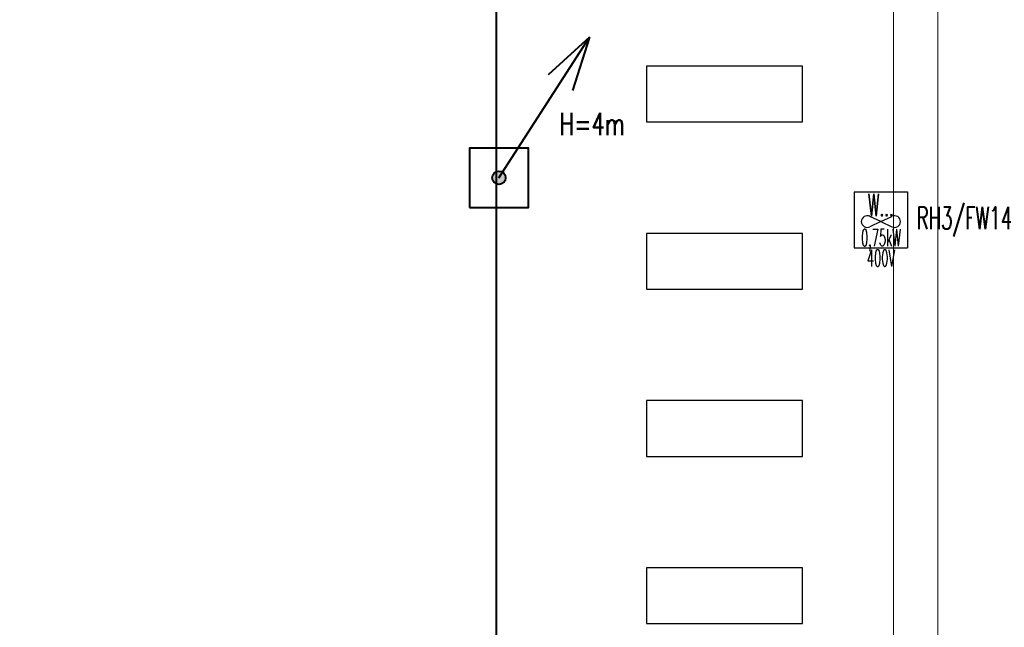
# Model space of a CAD drawing. Header units: millimetres. Extents: x -7955266 to 72030, y -46136 to 9299934.
# Tile 124 of 203: x -5024151 to -5006475, y 6470362 to 6481260. Entities that reach past the tile are written whole.
import ezdxf
from ezdxf.enums import TextEntityAlignment as Align

# ---------------------------------------------------------------- set-up
doc = ezdxf.new("R2010")
doc.units = ezdxf.units.MM
doc.header["$LTSCALE"] = 10
for name, color, linetype, lineweight in [('!XREF', 8, 'Continuous', 5), ('BMS_urzadzenia_nr_obw_magistrala', 140, 'Continuous', 13), ('BMS_urzadzenia_WE_WY', 30, 'Continuous', 20), ('IE_ATRYBUTY_ BLOCK_1', 7, 'Continuous', 25), ('IE_ATRYBUTY_ BLOCK_2', 7, 'Continuous', 18), ('IE_urzadzenia', 30, 'Continuous', 25), ('IE_urzadzenia_nr_obw', 94, 'Continuous', 20), ('IE_zwody', 140, 'Continuous', 40), ('XREF_E_PRZ24002_rzut dachu$0$0-DACH-ISTN', 8, 'Continuous', 5), ('XREF_E_PRZ24002_rzut dachu$0$DO-HALA-WYMIAR', 8, 'Continuous', 5)]:
    doc.layers.add(name, color=color, linetype=linetype, lineweight=lineweight)
doc.layers.add('0-NASWIETLA', color=7, linetype='Continuous')
doc.styles.add('ROMANS', font='romans.shx', dxfattribs={"width": 0.8})
doc.styles.add('XREF_E_PRZ24002_rzut dachu$0$CP_ATTR', font='ROMANS.SHX')
doc.styles.add('XREF_E_PRZ24002_rzut dachu$0$ROMANS', font='romans.shx', dxfattribs={"width": 0.8})
doc.dimstyles.new('XREF_E_PRZ24002_rzut dachu$0$STANDARD', dxfattribs={"dimscale": 1.4, "dimtxt": 21, "dimasz": 0.5, "dimexe": 0.2, "dimexo": 0.1, "dimgap": 6, "dimtad": 1, "dimdec": 1, "dimrnd": 0.5, "dimzin": 12, "dimdsep": 46, "dimtxsty": 'XREF_E_PRZ24002_rzut dachu$0$ROMANS', "dimblk1": 'XREF_E_PRZ24002_rzut dachu$0$Q', "dimblk2": 'XREF_E_PRZ24002_rzut dachu$0$Q', "dimsah": 1, "dimcen": 0.5, "dimse1": 1, "dimse2": 1, "dimclrd": 8, "dimclre": 8, "dimclrt": 7, "dimadec": 0, "dimazin": 0, "dimtfac": 1, "dimtdec": 1, "dimtix": 1, "dimtmove": 2, "dimatfit": 3, "dimldrblk": 'XREF_E_PRZ24002_rzut dachu$0$Q', "dimfxl": 1, "dimtolj": 1, "dimtzin": 12, "dimarcsym": 0})

# ---------------------------------------------------------------- blocks, each defined once
blk = doc.blocks.new('XREF_E_PRZ24002_rzut dachu$0$Q')
for p, q in [((0, 20), (0, -20)), ((10.6, 10.6), (-10.6, -10.6))]:
    blk.add_line(p, q)
blk = doc.blocks.new('*D379')
at = {"layer": 'XREF_E_PRZ24002_rzut dachu$0$DO-HALA-WYMIAR', "color": 8, "lineweight": -2, "transparency": 16777216}
blk.add_line((-259156.8, 256221.3), (-259156.8, 251181.3), dxfattribs=at)
at = {"layer": 'XREF_E_PRZ24002_rzut dachu$0$DO-HALA-WYMIAR', "color": 8, "linetype": 'ByBlock', "lineweight": -2, "transparency": 16777216}
for p, rotation in [((-259156.8, 256222.3), 90), ((-259156.8, 251180.3), 270)]:
    blk.add_blockref('XREF_E_PRZ24002_rzut dachu$0$Q', p, dxfattribs=dict(at, rotation=rotation))
at = {"layer": 'XREF_E_PRZ24002_rzut dachu$0$DO-HALA-WYMIAR', "color": 7, "transparency": 16777216, "insert": (-259189.8, 253701.3), "char_height": 42, "attachment_point": 5, "rotation": 90, "style": 'XREF_E_PRZ24002_rzut dachu$0$ROMANS'}
blk.add_mtext('\\A1;5042', dxfattribs=at)
blk = doc.blocks.new('*D383')
at = {"layer": 'XREF_E_PRZ24002_rzut dachu$0$DO-HALA-WYMIAR', "color": 8, "lineweight": -2, "transparency": 16777216}
blk.add_line((-259077.5, 256229.3), (-259077.5, 251173.3), dxfattribs=at)
at = {"layer": 'XREF_E_PRZ24002_rzut dachu$0$DO-HALA-WYMIAR', "color": 8, "linetype": 'ByBlock', "lineweight": -2, "transparency": 16777216}
for p, rotation in [((-259077.5, 256230.3), 90), ((-259077.5, 251172.3), 270)]:
    blk.add_blockref('XREF_E_PRZ24002_rzut dachu$0$Q', p, dxfattribs=dict(at, rotation=rotation))
at = {"layer": 'XREF_E_PRZ24002_rzut dachu$0$DO-HALA-WYMIAR', "color": 7, "transparency": 16777216, "insert": (-259110.5, 253701.3), "char_height": 42, "attachment_point": 5, "rotation": 90, "style": 'XREF_E_PRZ24002_rzut dachu$0$ROMANS'}
blk.add_mtext('\\A1;5058', dxfattribs=at)
blk = doc.blocks.new('urzadzenie_wentylator')
for p, q in [((-239.9, 0), (239.9, 0)), ((-239.9, 0), (-239.9, -500)), ((239.9, 0), (239.9, -500)), ((0, -265.5), (-99, -218.5)), ((0, -265.5), (99, -218.5)), ((0, -265.5), (-99, -312.6)), ((0, -265.5), (99, -312.6)), ((-239.9, -500), (239.9, -500))]:
    blk.add_line(p, q)
for centre, start, end in [((-122.2, -267.2), 64.57208, 178.20375), ((122.2, -267.2), 1.79625, 115.42792), ((-122.2, -263.9), 181.79625, 295.42792), ((122.2, -263.9), 244.57208, 358.20375)]:
    blk.add_arc(centre, 54, start, end)
at = {"layer": 'BMS_urzadzenia_nr_obw_magistrala', "style": 'ROMANS', "width": 0.5, "flags": 8}
blk.add_attdef('ADR_BMS', (289, -361.7), '', height=150, dxfattribs=at)
at = {"layer": 'BMS_urzadzenia_WE_WY', "style": 'ROMANS', "width": 0.5, "flags": 8}
blk.add_attdef('BMS_WE_WY', (289, -566.8), '', height=150, dxfattribs=at)
at = {"layer": 'IE_ATRYBUTY_ BLOCK_1', "style": 'ROMANS', "width": 0.5, "flags": 8}
blk.add_attdef('TYP', text='', height=200, dxfattribs=at).set_placement((0, -216.8), align=Align.CENTER)
at = {"layer": 'IE_ATRYBUTY_ BLOCK_2', "style": 'ROMANS', "width": 0.5, "flags": 8}
for tag, p in [('OPIS2', (-0.3, -484.5)), ('OPIS1', (-0.3, -667.7))]:
    blk.add_attdef(tag, text='', height=150, dxfattribs=at).set_placement(p, align=Align.CENTER)
at = {"layer": 'IE_urzadzenia_nr_obw', "style": 'ROMANS', "width": 0.5, "flags": 8}
blk.add_attdef('NR_OBW', (289, -175.7), '', height=150, dxfattribs=at)
blk = doc.blocks.new('G$C4A87D2E6')
at = {"layer": '0-NASWIETLA', "color": 1}
for points in [[(-1110, -15386), (-1110, -15286), (-1390, -15286), (-1390, -15386)], [(-1110, -15686), (-1110, -15586), (-1390, -15586), (-1390, -15686)], [(-1110, -15986), (-1110, -15886), (-1390, -15886), (-1390, -15986)], [(-1110, -16286), (-1110, -16186), (-1390, -16186), (-1390, -16286)]]:
    blk.add_lwpolyline(points, close=True, dxfattribs=at)
blk = doc.blocks.new('*U17')
h = blk.add_hatch(color=256)
edge = h.paths.add_edge_path()
edge.add_arc((0, 0), 60, 0, 360)
for p, q in [((0, 0), (813.5, 1260.2)), ((813.5, 1260.2), (442.9, 924.6)), ((813.5, 1260.2), (660.3, 784.3))]:
    blk.add_line(p, q)
blk.add_lwpolyline([(-265, -265), (265, -265), (265, 265), (-265, 265)], close=True)
blk.add_circle((0, 0), 60)
at = {"layer": 'IE_ATRYBUTY_ BLOCK_1', "style": 'ROMANS', "width": 0.7, "flags": 8}
blk.add_attdef('TYP', text='', height=200, dxfattribs=at).set_placement((837, 383.4), align=Align.CENTER)
at = {"layer": 'IE_ATRYBUTY_ BLOCK_2', "style": 'ROMANS', "width": 0.6, "flags": 8}
for tag, p in [('OPIS1', (837, 165.8)), ('OPIS2', (837, -34.2))]:
    blk.add_attdef(tag, text='', height=150, dxfattribs=at).set_placement(p, align=Align.CENTER)
blk = doc.blocks.new('XREF_E_PRZ24002_rzut dachu')
at = {"layer": 'XREF_E_PRZ24002_rzut dachu$0$0-DACH-ISTN', "linetype": 'ByBlock', "style": 'XREF_E_PRZ24002_rzut dachu$0$CP_ATTR', "flags": 9}
for tag, p, height, width in [('NAME', (-279398.18, 267206.19), 0.01, 2.430116), ('PRODUCER', (-279398.18, 267206.19), 0.01, 2.430116), ('PRODUCT-TYPE', (-279398.18, 267206.19), 0.01, 2.430116), ('ARTICLE', (-279398.18, 267206.19), 0.01, 2.430116), ('FLOW', (-279398.18, 267206.19), 0.01, 2.430116), ('OTHER', (-279398.18, 267206.19), 0.01, 2.430116), ('NAME', (-279644.05, 267204.19), 0.01, 3.078589), ('PRODUCER', (-279644.05, 267204.19), 0.01, 3.078589), ('PRODUCT-TYPE', (-279644.05, 267204.19), 0.01, 3.078589), ('ARTICLE', (-279644.05, 267204.19), 0.01, 3.078589), ('FLOW', (-279644.05, 267204.19), 0.01, 3.078589), ('OTHER', (-279644.05, 267204.19), 0.01, 3.078589), ('NAME', (-279880.82, 267079.33), 0.01, 0.520644), ('PRODUCER', (-279880.82, 267079.33), 0.01, 0.520644), ('PRODUCT-TYPE', (-279880.82, 267079.33), 0.01, 0.520644), ('ARTICLE', (-279880.82, 267079.33), 0.01, 0.520644), ('FLOW', (-279880.82, 267079.33), 0.01, 0.520644), ('OTHER', (-279880.82, 267079.33), 0.01, 0.520644), ('NAME', (-279828.75, 267079.33), 0.0001, 1), ('PRODUCER', (-279828.75, 267079.33), 0.0001, 1), ('PRODUCT-TYPE', (-279828.75, 267079.33), 0.0001, 1), ('ARTICLE', (-279828.75, 267079.33), 0.0001, 1), ('FLOW', (-279828.75, 267079.33), 0.0001, 1), ('OTHER', (-279828.75, 267079.33), 0.0001, 1), ('NAME', (-279558.18, 266590.11), 0.0001, 1), ('PRODUCER', (-279558.18, 266590.11), 0.0001, 1), ('PRODUCT-TYPE', (-279558.18, 266590.11), 0.0001, 1), ('ARTICLE', (-279558.18, 266590.11), 0.0001, 1), ('FLOW', (-279558.18, 266590.11), 0.0001, 1), ('OTHER', (-279558.18, 266590.11), 0.0001, 1), ('NAME', (-280739.27, 251288.91), 0.0001, 1), ('PRODUCER', (-280739.27, 251288.91), 0.0001, 1), ('PRODUCT-TYPE', (-280739.27, 251288.91), 0.0001, 1), ('ARTICLE', (-280739.27, 251288.91), 0.0001, 1), ('FLOW', (-280739.27, 251288.91), 0.0001, 1), ('OTHER', (-280739.27, 251288.91), 0.0001, 1), ('NAME', (-280605.65, 251288.91), 0.0001, 1), ('PRODUCER', (-280605.65, 251288.91), 0.0001, 1), ('PRODUCT-TYPE', (-280605.65, 251288.91), 0.0001, 1), ('ARTICLE', (-280605.65, 251288.91), 0.0001, 1), ('FLOW', (-280605.65, 251288.91), 0.0001, 1), ('OTHER', (-280605.65, 251288.91), 0.0001, 1), ('NAME', (-279957.38, 251288.91), 0.0001, 1), ('PRODUCER', (-279957.38, 251288.91), 0.0001, 1), ('PRODUCT-TYPE', (-279957.38, 251288.91), 0.0001, 1), ('ARTICLE', (-279957.38, 251288.91), 0.0001, 1), ('FLOW', (-279957.38, 251288.91), 0.0001, 1), ('OTHER', (-279957.38, 251288.91), 0.0001, 1)]:
    blk.add_attdef(tag, p, '', height=height, dxfattribs=dict(at, width=width))
for tag, p, height, rotation, width in [('NAME', (-279015.17, 267206.19), 0.0001, 180, 1), ('PRODUCER', (-279015.17, 267206.19), 0.0001, 180, 1), ('PRODUCT-TYPE', (-279015.17, 267206.19), 0.0001, 180, 1), ('ARTICLE', (-279015.17, 267206.19), 0.0001, 180, 1), ('FLOW', (-279015.17, 267206.19), 0.0001, 180, 1), ('OTHER', (-279015.17, 267206.19), 0.0001, 180, 1), ('PRODUCT-TYPE', (-278926.22, 267206.19), 0.015, 180, 0.592965), ('PRODUCER', (-278926.22, 267206.19), 0.015, 180, 0.592965), ('ARTICLE', (-278926.22, 267206.19), 0.015, 180, 0.592965), ('NAME', (-278926.22, 267206.19), 0.015, 180, 0.592965), ('FLOW', (-278926.22, 267206.19), 0.015, 180, 0.592965), ('OTHER', (-278926.22, 267206.19), 0.015, 180, 0.592965), ('PRODUCT-TYPE', (-279196.19, 267204.19), 0.0001, 180, 1), ('NAME', (-279196.19, 267204.19), 0.0001, 180, 1), ('PRODUCER', (-279196.19, 267204.19), 0.0001, 180, 1), ('ARTICLE', (-279196.19, 267204.19), 0.0001, 180, 1), ('FLOW', (-279196.19, 267204.19), 0.0001, 180, 1), ('OTHER', (-279196.19, 267204.19), 0.0001, 180, 1), ('PRODUCT-TYPE', (-279109.07, 267204.19), 0.015, 180, 0.580797), ('PRODUCER', (-279109.07, 267204.19), 0.015, 180, 0.580797), ('ARTICLE', (-279109.07, 267204.19), 0.015, 180, 0.580797), ('NAME', (-279109.07, 267204.19), 0.015, 180, 0.580797), ('FLOW', (-279109.07, 267204.19), 0.015, 180, 0.580797), ('OTHER', (-279109.07, 267204.19), 0.015, 180, 0.580797), ('NAME', (-281343.26, 251313.16), 0.0001, 180, 1), ('PRODUCER', (-281343.26, 251313.16), 0.0001, 180, 1), ('PRODUCT-TYPE', (-281343.26, 251313.16), 0.0001, 180, 1), ('ARTICLE', (-281343.26, 251313.16), 0.0001, 180, 1), ('FLOW', (-281343.26, 251313.16), 0.0001, 180, 1), ('OTHER', (-281343.26, 251313.16), 0.0001, 180, 1), ('NAME', (-281440.06, 251297.51), 0.0001, 135, 1), ('PRODUCER', (-281440.06, 251297.51), 0.0001, 135, 1), ('PRODUCT-TYPE', (-281440.06, 251297.51), 0.0001, 135, 1), ('ARTICLE', (-281440.06, 251297.51), 0.0001, 135, 1), ('FLOW', (-281440.06, 251297.51), 0.0001, 135, 1), ('OTHER', (-281440.06, 251297.51), 0.0001, 135, 1), ('NAME', (-281127.88, 251288.91), 0.0001, 180, 1), ('PRODUCER', (-281127.88, 251288.91), 0.0001, 180, 1), ('PRODUCT-TYPE', (-281127.88, 251288.91), 0.0001, 180, 1), ('ARTICLE', (-281127.88, 251288.91), 0.0001, 180, 1), ('FLOW', (-281127.88, 251288.91), 0.0001, 180, 1), ('OTHER', (-281127.88, 251288.91), 0.0001, 180, 1), ('NAME', (-281411.29, 251268.73), 0.0001, 315, 1), ('PRODUCER', (-281411.29, 251268.73), 0.0001, 315, 1), ('PRODUCT-TYPE', (-281411.29, 251268.73), 0.0001, 315, 1), ('ARTICLE', (-281411.29, 251268.73), 0.0001, 315, 1), ('FLOW', (-281411.29, 251268.73), 0.0001, 315, 1), ('OTHER', (-281411.29, 251268.73), 0.0001, 315, 1)]:
    blk.add_attdef(tag, p, '', height=height, rotation=rotation, dxfattribs=dict(at, width=width))
at = {"layer": 'XREF_E_PRZ24002_rzut dachu$0$0-DACH-ISTN', "linetype": 'ByBlock', "style": 'XREF_E_PRZ24002_rzut dachu$0$CP_ATTR', "text_generation_flag": 4, "width": 1, "flags": 9}
for tag, p, rotation in [('NAME', (-279463.18, 267141.19), 90), ('PRODUCER', (-279463.18, 267141.19), 90), ('PRODUCT-TYPE', (-279463.18, 267141.19), 90), ('ARTICLE', (-279463.18, 267141.19), 90), ('FLOW', (-279463.18, 267141.19), 90), ('OTHER', (-279463.18, 267141.19), 90), ('NAME', (-281127.88, 251288.91), 180), ('PRODUCER', (-281127.88, 251288.91), 180), ('PRODUCT-TYPE', (-281127.88, 251288.91), 180), ('ARTICLE', (-281127.88, 251288.91), 180), ('FLOW', (-281127.88, 251288.91), 180), ('OTHER', (-281127.88, 251288.91), 180)]:
    blk.add_attdef(tag, p, '', height=0.0001, rotation=rotation, dxfattribs=at)
at = {"layer": 'XREF_E_PRZ24002_rzut dachu$0$0-DACH-ISTN', "linetype": 'ByBlock', "style": 'XREF_E_PRZ24002_rzut dachu$0$CP_ATTR', "flags": 9}
for tag, p, height, rotation in [('PRODUCT-TYPE', (-279586.68, 266526.19), 0.0025, 180), ('PRODUCER', (-279586.68, 266526.19), 0.0025, 180), ('ARTICLE', (-279586.68, 266526.19), 0.0025, 180), ('NAME', (-279586.68, 266526.19), 0.0025, 180), ('FLOW', (-279586.68, 266526.19), 0.0025, 180), ('OTHER', (-279586.68, 266526.19), 0.0025, 180), ('NAME', (-281440.06, 251297.51), 0.0001, 315), ('PRODUCER', (-281440.06, 251297.51), 0.0001, 315), ('PRODUCT-TYPE', (-281440.06, 251297.51), 0.0001, 315), ('ARTICLE', (-281440.06, 251297.51), 0.0001, 315), ('FLOW', (-281440.06, 251297.51), 0.0001, 315), ('OTHER', (-281440.06, 251297.51), 0.0001, 315), ('NAME', (-281117.1, 251288.91), 0.0001, 180), ('PRODUCER', (-281117.1, 251288.91), 0.0001, 180), ('PRODUCT-TYPE', (-281117.1, 251288.91), 0.0001, 180), ('ARTICLE', (-281117.1, 251288.91), 0.0001, 180), ('FLOW', (-281117.1, 251288.91), 0.0001, 180), ('OTHER', (-281117.1, 251288.91), 0.0001, 180), ('NAME', (-280739.27, 251288.91), 0.0001, 180), ('PRODUCER', (-280739.27, 251288.91), 0.0001, 180), ('PRODUCT-TYPE', (-280739.27, 251288.91), 0.0001, 180), ('ARTICLE', (-280739.27, 251288.91), 0.0001, 180), ('FLOW', (-280739.27, 251288.91), 0.0001, 180), ('OTHER', (-280739.27, 251288.91), 0.0001, 180), ('NAME', (-279957.38, 251288.91), 0.0001, 180), ('PRODUCER', (-279957.38, 251288.91), 0.0001, 180), ('PRODUCT-TYPE', (-279957.38, 251288.91), 0.0001, 180), ('ARTICLE', (-279957.38, 251288.91), 0.0001, 180), ('FLOW', (-279957.38, 251288.91), 0.0001, 180), ('OTHER', (-279957.38, 251288.91), 0.0001, 180)]:
    blk.add_attdef(tag, p, '', height=height, rotation=rotation, dxfattribs=at)
at = {"layer": 'XREF_E_PRZ24002_rzut dachu$0$0-DACH-ISTN', "linetype": 'ByBlock', "style": 'XREF_E_PRZ24002_rzut dachu$0$CP_ATTR'}
for tag, p, height, flags in [('GROUP', (-281520.03, 251451.25), 0.00005, 1), ('NUMBER', (-281520.03, 251451.25), 0.00005, 1), ('PRODUCER', (-281520.03, 251451.25), 0.00005, 1), ('ARTICLE', (-281520.03, 251451.25), 0.00005, 1), ('PRODUCT-TYPE', (-281520.03, 251451.25), 0.00005, 1), ('ORDER-NO', (-281520.03, 251451.25), 0.00005, 1), ('CHARACTER', (-281520.03, 251451.25), 0.00005, 1), ('DN', (-281520.03, 251451.25), 0.00005, 1), ('NAME', (-281520.03, 251451.25), 0.00005, 1), ('TEMPERATURE', (-281520.03, 251451.25), 0.00005, 1), ('FLOW', (-281520.03, 251451.25), 0.00005, 1), ('POWER', (-281520.03, 251451.25), 0.00005, 1), ('VOLTAGE', (-281520.03, 251451.25), 0.00005, 1), ('WEIGHT', (-281520.03, 251451.25), 0.00005, 1), ('PN', (-281520.03, 251451.25), 0.00005, 1), ('H', (-281520.03, 251451.25), 0.00005, 1), ('VAL', (-281520.03, 251451.25), 0.00005, 1), ('NAME', (-281343.26, 251313.16), 0.0001, 9), ('PRODUCER', (-281343.26, 251313.16), 0.0001, 9), ('PRODUCT-TYPE', (-281343.26, 251313.16), 0.0001, 9), ('ARTICLE', (-281343.26, 251313.16), 0.0001, 9), ('FLOW', (-281343.26, 251313.16), 0.0001, 9), ('OTHER', (-281343.26, 251313.16), 0.0001, 9), ('NAME', (-281127.88, 251288.91), 0.0001, 9), ('PRODUCER', (-281127.88, 251288.91), 0.0001, 9), ('PRODUCT-TYPE', (-281127.88, 251288.91), 0.0001, 9), ('ARTICLE', (-281127.88, 251288.91), 0.0001, 9), ('FLOW', (-281127.88, 251288.91), 0.0001, 9), ('OTHER', (-281127.88, 251288.91), 0.0001, 9), ('NAME', (-280750.05, 251288.91), 0.0001, 9), ('PRODUCER', (-280750.05, 251288.91), 0.0001, 9), ('PRODUCT-TYPE', (-280750.05, 251288.91), 0.0001, 9), ('ARTICLE', (-280750.05, 251288.91), 0.0001, 9), ('FLOW', (-280750.05, 251288.91), 0.0001, 9), ('OTHER', (-280750.05, 251288.91), 0.0001, 9), ('NAME', (-280647.27, 251288.91), 0.0001, 9), ('PRODUCER', (-280647.27, 251288.91), 0.0001, 9), ('PRODUCT-TYPE', (-280647.27, 251288.91), 0.0001, 9), ('ARTICLE', (-280647.27, 251288.91), 0.0001, 9), ('FLOW', (-280647.27, 251288.91), 0.0001, 9), ('OTHER', (-280647.27, 251288.91), 0.0001, 9), ('NAME', (-281393.61, 251261.41), 0.0001, 9), ('PRODUCER', (-281393.61, 251261.41), 0.0001, 9), ('PRODUCT-TYPE', (-281393.61, 251261.41), 0.0001, 9), ('ARTICLE', (-281393.61, 251261.41), 0.0001, 9), ('FLOW', (-281393.61, 251261.41), 0.0001, 9), ('OTHER', (-281393.61, 251261.41), 0.0001, 9), ('GROUP', (-281345.5, 250753.98), 0.00005, 1), ('NUMBER', (-281345.5, 250753.98), 0.00005, 1), ('PRODUCER', (-281345.5, 250753.98), 0.00005, 1), ('ARTICLE', (-281345.5, 250753.98), 0.00005, 1), ('PRODUCT-TYPE', (-281345.5, 250753.98), 0.00005, 1), ('ORDER-NO', (-281345.5, 250753.98), 0.00005, 1), ('CHARACTER', (-281345.5, 250753.98), 0.00005, 1), ('DN', (-281345.5, 250753.98), 0.00005, 1), ('NAME', (-281345.5, 250753.98), 0.00005, 1), ('TEMPERATURE', (-281345.5, 250753.98), 0.00005, 1), ('FLOW', (-281345.5, 250753.98), 0.00005, 1), ('POWER', (-281345.5, 250753.98), 0.00005, 1), ('VOLTAGE', (-281345.5, 250753.98), 0.00005, 1), ('WEIGHT', (-281345.5, 250753.98), 0.00005, 1), ('PN', (-281345.5, 250753.98), 0.00005, 1), ('H', (-281345.5, 250753.98), 0.00005, 1), ('VAL', (-281345.5, 250753.98), 0.00005, 1)]:
    blk.add_attdef(tag, p, '', height=height, dxfattribs=dict(at, flags=flags))
at = {"layer": 'XREF_E_PRZ24002_rzut dachu$0$0-DACH-ISTN', "linetype": 'ByBlock', "style": 'XREF_E_PRZ24002_rzut dachu$0$CP_ATTR', "text_generation_flag": 4, "width": 1, "flags": 9}
for tag in ['NAME', 'PRODUCER', 'PRODUCT-TYPE', 'ARTICLE', 'FLOW', 'OTHER']:
    blk.add_attdef(tag, (-280739.27, 251288.91), '', height=0.0001, dxfattribs=at)
at = {"layer": 'XREF_E_PRZ24002_rzut dachu$0$0-DACH-ISTN', "linetype": 'ByBlock', "style": 'XREF_E_PRZ24002_rzut dachu$0$CP_ATTR', "flags": 9}
for tag, p in [('GROUP', (-280584.33, 251288.18)), ('ARTICLE', (-280584.33, 251288.17)), ('PRODUCT-TYPE', (-280584.33, 251288.17)), ('ORDER-NO', (-280584.33, 251288.16)), ('PRODUCER', (-280584.33, 251288.16)), ('NAME', (-280584.32, 251288.18)), ('NUMBER', (-280584.33, 251288.18)), ('TEMPERATURE', (-280584.31, 251288.18)), ('FLOW', (-280584.31, 251288.18)), ('CHARACTER', (-280584.31, 251288.17)), ('POWER', (-280584.31, 251288.16)), ('VOLTAGE', (-280584.31, 251288.16)), ('PN', (-280584.3, 251288.18)), ('OTHER', (-280584.3, 251288.18)), ('DN', (-280584.3, 251288.17))]:
    blk.add_attdef(tag, text='', height=0.002, dxfattribs=at).set_placement(p, align=Align.MIDDLE_LEFT)
at = {"layer": 'XREF_E_PRZ24002_rzut dachu$0$0-DACH-ISTN', "linetype": 'ByBlock', "style": 'XREF_E_PRZ24002_rzut dachu$0$CP_ATTR', "width": 1, "flags": 9}
for tag, height, p in [('GROUP', 0.00158, (-279928.78, 251288.33)), ('ARTICLE', 0.00158, (-279928.78, 251288.33)), ('PRODUCT-TYPE', 0.00158, (-279928.78, 251288.33)), ('ORDER-NO', 0.00157, (-279928.78, 251288.32)), ('PRODUCER', 0.00158, (-279928.78, 251288.32)), ('NAME', 0.00158, (-279928.77, 251288.34)), ('NUMBER', 0.00158, (-279928.78, 251288.34)), ('TEMPERATURE', 0.00158, (-279928.77, 251288.34)), ('OTHER', 0.00158, (-279928.76, 251288.34)), ('CHARACTER', 0.00158, (-279928.76, 251288.33)), ('FLOW', 0.00158, (-279928.76, 251288.33)), ('POWER', 0.00158, (-279928.76, 251288.32)), ('VOLTAGE', 0.00158, (-279928.76, 251288.32)), ('DN', 0.00158, (-279928.75, 251288.33)), ('PN', 0.00158, (-279928.75, 251288.33))]:
    blk.add_attdef(tag, text='', height=height, dxfattribs=at).set_placement(p, align=Align.MIDDLE_LEFT)
at = {"layer": 'XREF_E_PRZ24002_rzut dachu$0$DO-HALA-WYMIAR'}
for base, p1, p2, picture, middle in [((-259156.79, 251180.33), (-259310.18, 256222.33, 0), (-259310.18, 251180.33, 0), '*D379', (-259189.79, 253701.33)), ((-259077.46, 251172.33, 0), (-259302.18, 256230.33, 0), (-259302.18, 251172.33, 0), '*D383', (-259110.46, 253701.33, 0))]:
    dim = blk.add_linear_dim(base=base, p1=p1, p2=p2, angle=90, dimstyle='XREF_E_PRZ24002_rzut dachu$0$STANDARD', override={"dimscale": 2}, dxfattribs=at)
    dim.commit()
    dim.dimension.update_dxf_attribs({"geometry": picture, "text_midpoint": middle})

msp = doc.modelspace()

# ---------------------------------------------------------------- linework, layer by layer
at = {"layer": 'IE_zwody'}
msp.add_line((-5015598, 6634448, 0), (-5015598, 6455618, 0), dxfattribs=at)

# ---------------------------------------------------------------- block references
at = {"layer": '!XREF', "xscale": 10, "yscale": 10, "zscale": 10}
msp.add_blockref('XREF_E_PRZ24002_rzut dachu', (-2416894, 3950814, 0), dxfattribs=at)
at = {"xscale": 10, "yscale": 10, "zscale": 10}
msp.add_blockref('G$C4A87D2E6', (-4998996, 6633288), dxfattribs=at)
at = {"layer": 'IE_urzadzenia', "xscale": 2, "yscale": 2, "zscale": 2}
msp.add_blockref('urzadzenie_wentylator', (-5008690, 6478170), dxfattribs=at).add_auto_attribs({'TYP': 'W...', 'OPIS2': '0,75kW', 'OPIS1': '400V'})
at = {"layer": 'IE_zwody'}
ref = msp.add_blockref('*U17', (-5015547, 6478424, 0), dxfattribs=dict(at, xscale=2, yscale=2, zscale=2))
ref.add_attrib('TYP', 'H=4m', dxfattribs={"layer": 'IE_ATRYBUTY_ BLOCK_1', "height": 400, "style": 'ROMANS', "width": 0.7}).set_placement((-5013873, 6479191, 0), align=Align.CENTER)

# ---------------------------------------------------------------- texts
at = {"layer": 'IE_urzadzenia_nr_obw', "style": 'ROMANS', "width": 0.6}
msp.add_text('RH3/FW14', height=400, dxfattribs=at).set_placement((-5008053, 6477502))

doc.saveas('drawing.dxf')
